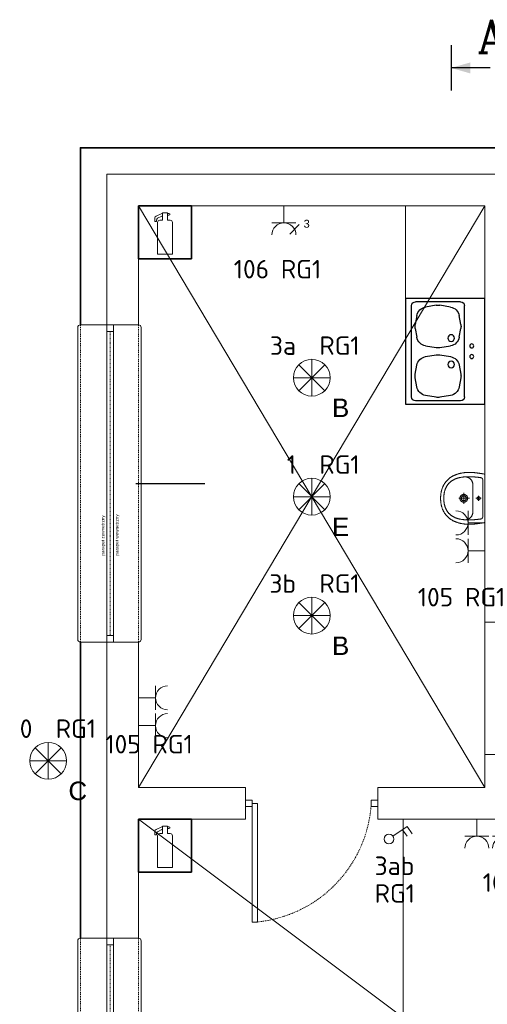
# Model space of a CAD drawing. Header units: millimetres. Extents: x -6697 to 21546, y -3389 to 18959.
# Tile 95 of 153: x 2379 to 2732, y 6220 to 6964. Entities that reach past the tile are written whole.
import ezdxf
from ezdxf.enums import TextEntityAlignment as Align

# ---------------------------------------------------------------- set-up
doc = ezdxf.new("R2010")
doc.units = ezdxf.units.MM
doc.linetypes.add('0.5_0.5', pattern=[1, 0.5, -0.5])
doc.linetypes.add('JIS_02_0.7', pattern=[1.35, 0.75, -0.6])
doc.layers.add('A-ARM', color=12, linetype='Continuous')
doc.layers.add('BD_txg', color=3, linetype='Continuous')
doc.layers.add('def', color=7, linetype='Continuous', plot=False)
doc.layers.add('pomocnicze', color=6, linetype='Continuous', plot=False)
for name, color, linetype, lineweight, true_color in [('gniazda', 7, 'Continuous', 13, 0x2775b9), ('ppoz', 7, 'Continuous', 35, 0xdb0000), ('sanitarka', 7, 'Continuous', 5, 0x666666), ('wyposażenie', 7, 'Continuous', 5, 0x999999)]:
    doc.layers.add(name, color=color, linetype=linetype, lineweight=lineweight, true_color=true_color)
for name, color, linetype, lineweight in [('oswietlenie opisy', 7, 'Continuous', 20), ('oswietlenie oprawy', 150, 'Continuous', 20), ('sciany_wew', 7, 'Continuous', 18), ('sciany_zew', 7, 'Continuous', 35), ('stolarka_mysz_drzwi', 7, 'Continuous', 5), ('stolarka_mysz_okna', 7, 'Continuous', 5)]:
    doc.layers.add(name, color=color, linetype=linetype, lineweight=lineweight)
doc.layers.add('pomocnicza', color=6, linetype='Continuous', lineweight=20, plot=False)
doc.styles.add('ISO', font='isocpeur.ttf')
doc.styles.add('ROMANC', font='ROMANC.SHX', dxfattribs={"width": 0.9})
doc.styles.get("Standard").update_dxf_attribs({"font": 'arial.ttf'})

# ---------------------------------------------------------------- blocks, each defined once
blk = doc.blocks.new('ST2')
blk.add_line((13.77, 0), (0, 0))
blk.add_solid([(6.84, -1.95), (6.84, 1.95), (0, 0)])
blk = doc.blocks.new('eprzv')
blk.add_line((47.9, 0), (-47.9, 0))
at = {"xscale": 6, "yscale": 6, "zscale": 6, "rotation": 270}
blk.add_blockref('ST2', (0, 0), dxfattribs=at)
at = {"style": 'ROMANC'}
blk.add_attdef('PRZ', text='', height=70, rotation=270, dxfattribs=at).set_placement((32.1, -86), align=Align.CENTER)
blk = doc.blocks.new('GNIAZDO 220')
at = {"layer": 'gniazda', "color": 152, "true_color": 0x2776bb}
for p, q in [((0, 0), (0, -12.83)), ((-9.1, -12.83), (9.1, -12.83))]:
    blk.add_line(p, q, dxfattribs=at)
blk.add_arc((0, -21.93), 9.1, 0, 180, dxfattribs=at)
blk = doc.blocks.new('*U199')
at = {"layer": 'gniazda'}
for p in [(-42.12, 0), (-21.06, 0), (0, 0)]:
    blk.add_blockref('GNIAZDO 220', p, dxfattribs=at)
at = {"color": 7, "style": 'ISO', "flags": 12}
blk.add_attdef('NR_OBWODU_GNIAZD', text='', height=14, dxfattribs=at).set_placement((-4.9, -47.89), align=Align.MIDDLE_CENTER)
blk = doc.blocks.new('gasnica1')
blk.add_lwpolyline([(0, 0), (-40, 0), (-40, 40), (0, 40)], close=True)
at = {"lineweight": 15}
blk.add_lwpolyline([(-21.92, 34.29), (-22.41, 34.29), (-26.78, 32.32, 0.295076), (-27.72, 30.86), (-27.72, 28.27), (-26.51, 28.27), (-26.51, 29.14, -0.285357), (-25.62, 30.58), (-22.49, 32.12), (-22.4, 32.12, -0.414214), (-21.92, 31.64)], format="xyb", dxfattribs=at)
blk.add_lwpolyline([(-25.6, 3.48), (-20, 3.48), (-14.4, 3.48), (-14.4, 27.48, 0.414214), (-16, 29.08), (-18.08, 29.08), (-18.08, 34.84), (-20, 34.84), (-21.92, 34.84), (-21.92, 29.08), (-24, 29.08, 0.414214), (-25.6, 27.48)], format="xyb", close=True, dxfattribs=at)
blk.add_lwpolyline([(-18.08, 32.98), (-17.18, 32.98), (-16.35, 33.31), (-16.35, 33.63), (-16.35, 33.96), (-17.18, 34.29), (-18.08, 34.29)], dxfattribs=at)
blk = doc.blocks.new('DYBY2002-B01x0204')
at = {"layer": 'A-ARM'}
for p, q in [((0, 60), (80, 60)), ((0, 0), (0, 60)), ((80, 60), (80, 0)), ((2.5, 18.5), (2.5, 52.5)), ((74.5, 55.5), (5.5, 55.5)), ((13.04, 51.51), (19.82, 52.74)), ((22.68, 52.74), (29.46, 51.51)), ((57.32, 52.74), (50.54, 51.51)), ((66.96, 51.51), (60.18, 52.74)), ((77.5, 18.5), (77.5, 52.5)), ((5.22, 36.82), (6.58, 44.95)), ((35.92, 44.95), (37.28, 36.82)), ((44.08, 44.95), (42.72, 36.82)), ((74.78, 36.82), (73.42, 44.95)), ((6.58, 26.05), (5.22, 34.18)), ((37.28, 34.18), (35.92, 26.05)), ((42.72, 34.18), (44.08, 26.05)), ((73.42, 26.05), (74.78, 34.18)), ((36.16, 27.44), (36.16, 27.44)), ((74.5, 15.5), (5.5, 15.5)), ((19.82, 18.26), (13.04, 19.49)), ((29.46, 19.49), (22.68, 18.26)), ((50.54, 19.49), (57.32, 18.26)), ((60.18, 18.26), (66.96, 19.49)), ((80, 0), (0, 0))]:
    blk.add_line(p, q, dxfattribs=at)
for centre, radius in [((30, 25.5), 2.5), ((50, 25.5), 2.5), ((36, 10), 1.5), ((44, 10), 1.5)]:
    blk.add_circle(centre, radius, dxfattribs=at)
for centre, radius, start, end in [((5.5, 52.5), 3, 90, 180), ((21.25, 44.87), 8, 79.69515, 100.30485), ((58.75, 44.87), 8, 79.69515, 100.30485), ((74.5, 52.5), 3, 0, 90), ((14.47, 43.64), 8, 100.30485, 170.53768), ((28.03, 43.64), 8, 9.46232, 79.69515), ((51.97, 43.64), 8, 100.30485, 170.53768), ((65.53, 43.64), 8, 9.46232, 79.69515), ((13.11, 35.5), 8, 170.53768, 189.46232), ((29.39, 35.5), 8, 350.53768, 9.46232), ((50.61, 35.5), 8, 170.53768, 189.46232), ((66.89, 35.5), 8, 350.53768, 9.46232), ((14.47, 27.36), 8, 189.46232, 259.69515), ((28.03, 27.36), 8, 280.30485, 350.53768), ((28.26, 28.75), 8, 350.53768, 350.53985), ((51.97, 27.36), 8, 189.46232, 259.69515), ((65.53, 27.36), 8, 280.30485, 350.53768), ((5.5, 18.5), 3, 180, 270), ((21.25, 26.13), 8, 259.69515, 280.30485), ((58.75, 26.13), 8, 259.69515, 280.30485), ((74.5, 18.5), 3, 270, 0)]:
    blk.add_arc(centre, radius, start, end, dxfattribs=at)
blk = doc.blocks.new('*U158')
at = {"layer": 'stolarka_mysz_drzwi'}
for points in [[(-9, 0), (-9, 90), (-5, 90), (-5, 0)], [(-95, -2.5), (-100, -2.5), (-100, 2.5), (-95, 2.5)], [(0, -2.5), (-5, -2.5), (-5, 2.5), (0, 2.5)]]:
    blk.add_lwpolyline(points, close=True, dxfattribs=at)
at = {"layer": 'stolarka_mysz_drzwi', "linetype": 'JIS_02_0.7'}
blk.add_arc((0.76, -5.76), 95.93, 93.4421, 176.5579, dxfattribs=at)
at = {"style": 'ISO', "flags": 9}
for tag, p in [('MATERIAL', (167.97, -34.59)), ('KOLOR_DRZWI', (168.38, -55.85)), ('WYPELNIENIE_DRZWI', (168.01, -77.63))]:
    blk.add_attdef(tag, p, '', height=14, dxfattribs=at)
blk = doc.blocks.new('*U316')
at = {"layer": 'pomocnicze'}
blk.add_lwpolyline([(19.5, 120), (71.5, 120)], dxfattribs=at)
at = {"layer": 'stolarka_mysz_okna', "linetype": 'JIS_02_0.7'}
for points in [[(-22.5, 0), (-22.5, 240)], [(21.5, 0), (21.5, 240)]]:
    blk.add_lwpolyline(points, dxfattribs=at)
at = {"layer": 'stolarka_mysz_okna'}
for points in [[(2.5, 235), (2.5, 240), (-2.5, 240), (-2.5, 235)], [(2.5, 0), (2.5, 5), (-2.5, 5), (-2.5, 0)]]:
    blk.add_lwpolyline(points, close=True, dxfattribs=at)
for points in [[(-24.5, 2), (-24.5, 238)], [(-2.5, 5), (-2.5, 235)], [(2.5, 5), (2.5, 235)], [(23.5, 2), (23.5, 238)]]:
    blk.add_lwpolyline(points, dxfattribs=at)
at = {"layer": 'stolarka_mysz_okna', "linetype": '0.5_0.5'}
blk.add_lwpolyline([(0, 235), (0, 5)], dxfattribs=at)
at = {"layer": 'stolarka_mysz_okna'}
for centre, start, end in [((-22.5, 238), 90, 180), ((21.5, 238), 0, 90), ((-22.5, 2), 180, 270), ((21.5, 2), 270, 0)]:
    blk.add_arc(centre, 2, start, end, dxfattribs=at)
at = {"style": 'ISO', "flags": 9}
for tag, p in [('KLASA_ODPORNOSCI', (162.72, -22.48)), ('MATERIAL', (162.72, -49.59)), ('KOLOR_OKNA', (163.12, -72.43))]:
    blk.add_attdef(tag, p, '', height=14, dxfattribs=at)
at = {"layer": 'def', "color": 9, "true_color": 0xc7c8ca, "char_height": 2.5, "attachment_point": 1, "rotation": 90}
for s, insert in [('parapet zewnetrzny', (-6.79, 65.43)), ('parapet wewnetrzny', (3.83, 65.43))]:
    blk.add_mtext_dynamic_manual_height_columns(s, width=37.1302, gutter_width=12.5, heights=[0], dxfattribs=dict(at, insert=insert))
blk = doc.blocks.new('umywalka60')
at = {"layer": 'sanitarka'}
blk.add_line((24.25, 6), (24.25, 6), dxfattribs=at)
for points in [[(45.51, 0), (22.8, 0), (0, 0), (-0.1, 0.42), (-0.19, 0.85), (-0.28, 1.28), (-0.36, 1.72), (-0.44, 2.15), (-0.52, 2.59), (-0.59, 3.03), (-0.67, 3.47), (-0.73, 3.92), (-0.8, 4.36), (-0.87, 4.8), (-0.93, 5.25), (-0.99, 5.69), (-1.05, 6.13), (-1.11, 6.57), (-1.17, 7.01), (-1.23, 7.45), (-1.29, 7.89), (-1.34, 8.32), (-1.4, 8.75), (-1.45, 9.17), (-1.49, 9.59), (-1.53, 10.01), (-1.57, 10.43), (-1.6, 10.85), (-1.63, 11.28), (-1.66, 11.7), (-1.68, 12.12), (-1.71, 12.54), (-1.72, 12.97), (-1.74, 13.39), (-1.75, 13.81), (-1.76, 14.24), (-1.76, 14.66), (-1.76, 15.09), (-1.75, 15.51), (-1.74, 15.93), (-1.73, 16.35), (-1.72, 16.78), (-1.69, 17.2), (-1.67, 17.62), (-1.64, 18.04), (-1.61, 18.47), (-1.57, 18.89), (-1.53, 19.31), (-1.48, 19.73), (-1.43, 20.14), (-1.37, 20.56), (-1.31, 20.98), (-1.24, 21.4), (-1.17, 21.81), (-1.09, 22.23), (-1.01, 22.64), (-0.92, 23.05), (-0.83, 23.47), (-0.74, 23.88), (-0.63, 24.29), (-0.52, 24.69), (-0.41, 25.1), (-0.29, 25.51), (-0.17, 25.91), (-0.04, 26.31), (0.1, 26.72), (0.24, 27.12), (0.39, 27.51), (0.55, 27.91), (0.71, 28.31), (0.87, 28.7), (1.05, 29.09), (1.05, 29.09), (1.23, 29.49), (1.43, 29.89), (1.63, 30.29), (1.83, 30.67), (2.05, 31.05), (2.27, 31.43), (2.49, 31.8), (2.73, 32.16), (2.97, 32.52), (3.21, 32.87), (3.47, 33.21), (3.73, 33.55), (4, 33.89), (4.27, 34.21), (4.55, 34.54), (4.84, 34.85), (5.14, 35.16), (5.44, 35.47), (5.75, 35.77), (6.06, 36.06), (6.38, 36.35), (6.71, 36.63), (7.05, 36.91), (7.4, 37.18), (7.75, 37.45), (8.1, 37.71), (8.47, 37.96), (8.84, 38.21), (9.22, 38.46), (9.58, 38.68), (9.94, 38.9), (10.31, 39.11), (10.68, 39.31), (11.06, 39.5), (11.45, 39.68), (11.84, 39.86), (12.23, 40.03), (12.63, 40.19), (13.03, 40.34), (13.43, 40.48), (13.84, 40.62), (14.25, 40.75), (14.67, 40.87), (15.09, 40.98), (15.51, 41.09), (15.93, 41.19), (16.35, 41.29), (16.78, 41.37), (17.2, 41.45), (17.63, 41.53), (18.06, 41.6), (18.49, 41.66), (18.92, 41.72), (19.35, 41.77), (19.78, 41.82), (20.21, 41.86), (20.63, 41.9), (21.06, 41.93), (21.49, 41.95), (21.91, 41.98), (22.33, 41.99), (22.75, 42.01), (22.75, 42.01), (23.18, 41.99), (23.6, 41.98), (24.02, 41.95), (24.45, 41.93), (24.88, 41.9), (25.3, 41.86), (25.73, 41.82), (26.16, 41.77), (26.59, 41.72), (27.02, 41.66), (27.45, 41.6), (27.88, 41.53), (28.31, 41.45), (28.73, 41.37), (29.16, 41.29), (29.58, 41.19), (30, 41.09), (30.42, 40.98), (30.84, 40.87), (31.25, 40.75), (31.67, 40.62), (32.07, 40.48), (32.48, 40.34), (32.88, 40.19), (33.28, 40.03), (33.67, 39.86), (34.06, 39.68), (34.45, 39.5), (34.83, 39.31), (35.2, 39.11), (35.57, 38.9), (35.93, 38.68), (36.29, 38.46), (36.29, 38.46), (36.67, 38.21), (37.04, 37.96), (37.41, 37.71), (37.76, 37.45), (38.11, 37.18), (38.46, 36.91), (38.79, 36.63), (39.12, 36.35), (39.45, 36.06), (39.76, 35.77), (40.07, 35.47), (40.37, 35.16), (40.67, 34.85), (40.96, 34.54), (41.24, 34.21), (41.51, 33.89), (41.78, 33.55), (42.04, 33.21), (42.3, 32.87), (42.54, 32.52), (42.78, 32.16), (43.02, 31.8), (43.24, 31.43), (43.46, 31.05), (43.68, 30.67), (43.88, 30.29), (44.08, 29.89), (44.28, 29.49), (44.46, 29.09), (44.46, 29.09), (44.64, 28.7), (44.8, 28.31), (44.96, 27.91), (45.12, 27.51), (45.27, 27.12), (45.41, 26.72), (45.55, 26.31), (45.68, 25.91), (45.8, 25.51), (45.92, 25.1), (46.03, 24.69), (46.14, 24.29), (46.25, 23.88), (46.34, 23.47), (46.43, 23.05), (46.52, 22.64), (46.6, 22.23), (46.68, 21.81), (46.75, 21.4), (46.82, 20.98), (46.88, 20.56), (46.94, 20.14), (46.99, 19.73), (47.03, 19.31), (47.08, 18.89), (47.12, 18.47), (47.15, 18.04), (47.18, 17.62), (47.2, 17.2), (47.22, 16.78), (47.24, 16.35), (47.25, 15.93), (47.26, 15.51), (47.27, 15.09), (47.27, 14.66), (47.26, 14.24), (47.26, 13.81), (47.25, 13.39), (47.23, 12.97), (47.22, 12.54), (47.19, 12.12), (47.17, 11.7), (47.14, 11.28), (47.11, 10.85), (47.08, 10.43), (47.04, 10.01), (47, 9.59), (46.96, 9.17), (46.91, 8.75), (46.91, 8.75), (46.85, 8.32), (46.79, 7.89), (46.74, 7.45), (46.68, 7.01), (46.62, 6.57), (46.56, 6.13), (46.5, 5.69), (46.44, 5.25), (46.37, 4.8), (46.31, 4.36), (46.24, 3.92), (46.17, 3.47), (46.1, 3.03), (46.02, 2.59), (45.95, 2.15), (45.87, 1.72), (45.78, 1.28), (45.69, 0.85), (45.6, 0.42)], [(22.75, 38.99), (23.24, 38.98), (23.72, 38.97), (24.19, 38.95), (24.66, 38.92), (25.12, 38.89), (25.57, 38.85), (26.01, 38.8), (26.45, 38.75), (26.87, 38.69), (27.3, 38.62), (27.71, 38.55), (28.12, 38.48), (28.52, 38.39), (28.92, 38.3), (29.3, 38.21), (29.69, 38.11), (30.06, 38), (30.43, 37.89), (30.79, 37.77), (31.15, 37.65), (31.5, 37.52), (31.84, 37.39), (32.17, 37.25), (32.5, 37.11), (32.83, 36.96), (33.15, 36.8), (33.46, 36.64), (33.76, 36.48), (34.06, 36.31), (34.36, 36.14), (34.64, 35.96), (34.93, 35.77), (35.2, 35.58), (35.47, 35.39), (35.74, 35.19), (36, 34.99), (36.25, 34.79), (36.5, 34.58), (36.74, 34.36), (36.98, 34.14), (37.21, 33.92), (37.44, 33.69), (37.66, 33.46), (37.87, 33.23), (38.08, 32.99), (38.29, 32.74), (38.49, 32.5), (38.68, 32.25), (38.88, 31.99), (39.06, 31.74), (39.24, 31.48), (39.42, 31.21), (39.59, 30.95), (39.75, 30.67), (39.92, 30.4), (40.07, 30.12), (40.23, 29.84), (40.37, 29.56), (40.52, 29.27), (40.66, 28.98), (40.79, 28.69), (40.92, 28.4), (41.05, 28.1), (41.17, 27.8), (41.29, 27.5), (41.4, 27.19), (41.51, 26.89), (41.62, 26.58), (41.72, 26.26), (41.82, 25.95), (41.91, 25.63), (42, 25.32), (42.09, 24.99), (42.17, 24.67), (42.25, 24.35), (42.32, 24.02), (42.4, 23.69), (42.46, 23.36), (42.53, 23.03), (42.59, 22.7), (42.65, 22.36), (42.71, 22.03), (42.76, 21.69), (42.81, 21.35), (42.85, 21.01), (42.89, 20.67), (42.93, 20.33), (42.97, 19.98), (43, 19.64), (43.03, 19.29), (43.06, 18.95), (43.09, 18.6), (43.11, 18.25), (43.13, 17.9), (43.14, 17.56), (43.16, 17.21), (43.17, 16.86), (43.18, 16.51), (43.19, 16.15), (43.19, 15.8), (43.19, 15.45), (43.19, 15.1), (43.19, 14.75), (43.19, 14.4), (43.18, 14.05), (43.17, 13.69), (43.16, 13.34), (43.15, 12.99), (43.14, 12.64), (43.12, 12.29), (43.1, 11.94), (43.08, 11.59), (43.06, 11.24), (43.04, 10.89), (43.01, 10.54), (42.99, 10.2), (42.96, 9.85), (42.93, 9.51), (42.9, 9.16), (42.87, 8.82), (42.83, 8.48), (42.8, 8.14), (42.76, 7.8), (42.73, 7.46), (42.69, 7.12), (42.65, 6.78), (42.61, 6.45), (42.57, 6.12), (42.53, 5.79), (42.48, 5.46), (42.44, 5.13), (42.4, 4.8), (42.35, 4.48), (42.31, 4.16), (42.26, 3.83), (42.21, 3.52), (42.21, 3.52), (41.99, 2.96), (41.66, 2.57), (41.21, 2.32), (40.61, 2.19), (22.75, 2.18), (4.9, 2.19), (4.3, 2.32), (3.85, 2.57), (3.52, 2.96), (3.29, 3.52), (3.25, 3.83), (3.2, 4.16), (3.16, 4.48), (3.11, 4.8), (3.07, 5.13), (3.02, 5.46), (2.98, 5.79), (2.94, 6.12), (2.9, 6.45), (2.86, 6.78), (2.82, 7.12), (2.78, 7.46), (2.75, 7.8), (2.71, 8.14), (2.68, 8.48), (2.64, 8.82), (2.61, 9.16), (2.58, 9.51), (2.55, 9.85), (2.52, 10.2), (2.5, 10.54), (2.47, 10.89), (2.45, 11.24), (2.43, 11.59), (2.41, 11.94), (2.39, 12.29), (2.37, 12.64), (2.36, 12.99), (2.35, 13.34), (2.34, 13.69), (2.33, 14.05), (2.32, 14.4), (2.32, 14.75), (2.31, 15.1), (2.31, 15.45), (2.32, 15.8), (2.32, 16.15), (2.33, 16.51), (2.34, 16.86), (2.35, 17.21), (2.36, 17.56), (2.38, 17.9), (2.4, 18.25), (2.42, 18.6), (2.45, 18.95), (2.48, 19.29), (2.51, 19.64), (2.54, 19.98), (2.58, 20.33), (2.62, 20.67), (2.66, 21.01), (2.7, 21.35), (2.75, 21.69), (2.8, 22.03), (2.86, 22.36), (2.92, 22.7), (2.98, 23.03), (3.04, 23.36), (3.11, 23.69), (3.18, 24.02), (3.26, 24.35), (3.34, 24.67), (3.42, 24.99), (3.51, 25.32), (3.6, 25.63), (3.69, 25.95), (3.79, 26.26), (3.89, 26.58), (4, 26.89), (4.11, 27.19), (4.22, 27.5), (4.34, 27.8), (4.46, 28.1), (4.59, 28.4), (4.72, 28.69), (4.85, 28.98), (4.99, 29.27), (5.14, 29.56), (5.28, 29.84), (5.44, 30.12), (5.59, 30.4), (5.75, 30.67), (5.92, 30.95), (6.09, 31.21), (6.27, 31.48), (6.45, 31.74), (6.63, 31.99), (6.82, 32.25), (7.02, 32.5), (7.22, 32.74), (7.43, 32.99), (7.64, 33.23), (7.85, 33.46), (8.07, 33.69), (8.3, 33.92), (8.53, 34.14), (8.77, 34.36), (9.01, 34.58), (9.26, 34.79), (9.51, 34.99), (9.77, 35.19), (10.04, 35.39), (10.31, 35.58), (10.58, 35.77), (10.86, 35.96), (11.15, 36.14), (11.45, 36.31), (11.75, 36.48), (12.05, 36.64), (12.36, 36.8), (12.68, 36.96), (13, 37.11), (13.33, 37.25), (13.67, 37.39), (14.01, 37.52), (14.36, 37.65), (14.72, 37.77), (15.08, 37.89), (15.45, 38), (15.82, 38.11), (16.2, 38.21), (16.59, 38.3), (16.99, 38.39), (17.39, 38.48), (17.8, 38.55), (18.21, 38.62), (18.64, 38.69), (19.06, 38.75), (19.5, 38.8), (19.94, 38.85), (20.39, 38.89), (20.85, 38.92), (21.32, 38.95), (21.79, 38.97), (22.27, 38.98), (22.75, 38.99)], [(26.36, 20.05), (26.34, 20.41), (26.3, 20.75), (26.23, 21.08), (26.14, 21.38), (26.03, 21.66), (25.9, 21.93), (25.74, 22.17), (25.57, 22.4), (25.38, 22.61), (25.18, 22.8), (24.96, 22.97), (24.73, 23.12), (24.49, 23.25), (24.24, 23.37), (23.98, 23.46), (23.71, 23.54), (23.44, 23.59), (23.17, 23.63), (22.89, 23.65), (22.62, 23.65), (22.34, 23.63), (22.07, 23.59), (21.8, 23.54), (21.53, 23.46), (21.27, 23.37), (21.02, 23.25), (20.78, 23.12), (20.55, 22.97), (20.33, 22.8), (20.13, 22.61), (19.94, 22.4), (19.77, 22.17), (19.61, 21.93), (19.48, 21.66), (19.37, 21.38), (19.28, 21.07), (19.21, 20.75), (19.17, 20.41), (19.15, 20.05), (19.17, 19.69), (19.21, 19.35), (19.28, 19.03), (19.37, 18.73), (19.48, 18.44), (19.61, 18.18), (19.77, 17.93), (19.94, 17.7), (20.13, 17.5), (20.33, 17.31), (20.55, 17.14), (20.78, 16.98), (21.02, 16.85), (21.27, 16.74), (21.53, 16.64), (21.8, 16.57), (22.07, 16.51), (22.34, 16.47), (22.62, 16.45), (22.89, 16.45), (23.17, 16.47), (23.44, 16.51), (23.71, 16.57), (23.98, 16.64), (24.24, 16.74), (24.49, 16.85), (24.73, 16.98), (24.96, 17.14), (25.18, 17.31), (25.38, 17.5), (25.57, 17.7), (25.74, 17.93), (25.9, 18.18), (26.03, 18.44), (26.14, 18.73), (26.23, 19.03), (26.3, 19.35), (26.34, 19.69), (26.36, 20.05)], [(25.05, 20.05), (25.03, 20.42), (24.96, 20.76), (24.86, 21.06), (24.71, 21.33), (24.54, 21.57), (24.34, 21.78), (24.11, 21.95), (23.86, 22.1), (23.6, 22.21), (23.32, 22.29), (23.04, 22.34), (22.75, 22.35), (22.47, 22.34), (22.18, 22.29), (21.91, 22.21), (21.65, 22.1), (21.4, 21.95), (21.17, 21.78), (20.97, 21.57), (20.8, 21.33), (20.65, 21.06), (20.55, 20.76), (20.48, 20.42), (20.45, 20.05), (20.48, 19.68), (20.55, 19.35), (20.65, 19.05), (20.8, 18.77), (20.97, 18.53), (21.17, 18.33), (21.4, 18.15), (21.65, 18.01), (21.91, 17.9), (22.19, 17.82), (22.47, 17.77), (22.75, 17.75), (23.04, 17.77), (23.32, 17.82), (23.6, 17.9), (23.86, 18.01), (24.11, 18.15), (24.34, 18.33), (24.54, 18.53), (24.71, 18.77), (24.86, 19.05), (24.96, 19.35), (25.03, 19.69), (25.05, 20.05)], [(24.25, 6), (24.25, 5.98), (24.25, 5.96), (24.25, 5.94), (24.25, 5.92), (24.25, 5.9), (24.25, 5.88), (24.25, 5.85), (24.25, 5.83), (24.24, 5.81), (24.24, 5.79), (24.24, 5.77), (24.23, 5.75), (24.23, 5.73), (24.23, 5.71), (24.22, 5.69), (24.22, 5.67), (24.21, 5.64), (24.21, 5.62), (24.2, 5.6), (24.2, 5.58), (24.19, 5.56), (24.18, 5.54), (24.18, 5.52), (24.17, 5.5), (24.16, 5.48), (24.15, 5.46), (24.15, 5.44), (24.14, 5.42), (24.13, 5.4), (24.12, 5.38), (24.11, 5.36), (24.1, 5.35), (24.09, 5.33), (24.09, 5.31), (24.08, 5.29), (24.07, 5.27), (24.05, 5.25), (24.04, 5.23), (24.03, 5.22), (24.02, 5.2), (24.01, 5.18), (24, 5.16), (23.99, 5.14), (23.97, 5.13), (23.96, 5.11), (23.95, 5.09), (23.94, 5.08), (23.92, 5.06), (23.91, 5.04), (23.9, 5.03), (23.88, 5.01), (23.87, 4.99), (23.85, 4.98), (23.84, 4.96), (23.82, 4.95), (23.81, 4.93), (23.79, 4.92), (23.78, 4.9), (23.76, 4.89), (23.75, 4.88), (23.73, 4.86), (23.71, 4.85), (23.7, 4.83), (23.68, 4.82), (23.67, 4.81), (23.65, 4.8), (23.63, 4.78), (23.61, 4.77), (23.6, 4.76), (23.58, 4.75), (23.56, 4.74), (23.54, 4.72), (23.52, 4.71), (23.51, 4.7), (23.49, 4.69), (23.47, 4.68), (23.45, 4.67), (23.43, 4.66), (23.41, 4.65), (23.39, 4.64), (23.37, 4.63), (23.35, 4.63), (23.34, 4.62), (23.32, 4.61), (23.3, 4.6), (23.28, 4.59), (23.26, 4.59), (23.24, 4.58), (23.22, 4.57), (23.2, 4.57), (23.18, 4.56), (23.15, 4.55), (23.13, 4.55), (23.11, 4.54), (23.09, 4.54), (23.07, 4.53), (23.05, 4.53), (23.03, 4.53), (23.01, 4.52), (22.99, 4.52), (22.97, 4.52), (22.95, 4.51), (22.93, 4.51), (22.9, 4.51), (22.88, 4.51), (22.86, 4.5), (22.84, 4.5), (22.82, 4.5), (22.8, 4.5), (22.78, 4.5), (22.76, 4.5), (22.74, 4.5), (22.71, 4.5), (22.69, 4.5), (22.67, 4.5), (22.65, 4.5), (22.63, 4.51), (22.61, 4.51), (22.59, 4.51), (22.57, 4.51), (22.54, 4.52), (22.52, 4.52), (22.5, 4.52), (22.48, 4.53), (22.46, 4.53), (22.44, 4.53), (22.42, 4.54), (22.4, 4.54), (22.38, 4.55), (22.36, 4.55), (22.34, 4.56), (22.32, 4.57), (22.3, 4.57), (22.28, 4.58), (22.26, 4.59), (22.24, 4.59), (22.22, 4.6), (22.2, 4.61), (22.18, 4.62), (22.16, 4.62), (22.14, 4.63), (22.12, 4.64), (22.1, 4.65), (22.08, 4.66), (22.06, 4.67), (22.04, 4.68), (22.02, 4.69), (22.01, 4.7), (21.99, 4.71), (21.97, 4.72), (21.95, 4.73), (21.93, 4.74), (21.92, 4.76), (21.9, 4.77), (21.88, 4.78), (21.86, 4.79), (21.85, 4.81), (21.83, 4.82), (21.81, 4.83), (21.8, 4.85), (21.78, 4.86), (21.76, 4.87), (21.75, 4.89), (21.73, 4.9), (21.72, 4.92), (21.7, 4.93), (21.69, 4.95), (21.67, 4.96), (21.66, 4.98), (21.64, 4.99), (21.63, 5.01), (21.62, 5.02), (21.6, 5.04), (21.59, 5.06), (21.58, 5.07), (21.56, 5.09), (21.55, 5.11), (21.54, 5.12), (21.52, 5.14), (21.51, 5.16), (21.5, 5.18), (21.49, 5.19), (21.48, 5.21), (21.47, 5.23), (21.46, 5.25), (21.45, 5.27), (21.44, 5.29), (21.43, 5.3), (21.42, 5.32), (21.41, 5.34), (21.4, 5.36), (21.39, 5.38), (21.38, 5.4), (21.37, 5.42), (21.36, 5.44), (21.36, 5.46), (21.35, 5.48), (21.34, 5.5), (21.33, 5.52), (21.33, 5.54), (21.32, 5.56), (21.31, 5.58), (21.31, 5.6), (21.3, 5.62), (21.3, 5.64), (21.29, 5.66), (21.29, 5.68), (21.28, 5.7), (21.28, 5.72), (21.28, 5.75), (21.27, 5.77), (21.27, 5.79), (21.27, 5.81), (21.26, 5.83), (21.26, 5.85), (21.26, 5.87), (21.26, 5.89), (21.26, 5.91), (21.26, 5.93), (21.26, 5.96), (21.25, 5.98), (21.25, 6), (21.25, 6.02), (21.25, 6.04), (21.26, 6.06), (21.26, 6.08), (21.26, 6.1), (21.26, 6.13), (21.26, 6.15), (21.26, 6.17), (21.27, 6.19), (21.27, 6.21), (21.27, 6.23), (21.28, 6.25), (21.28, 6.27), (21.28, 6.29), (21.29, 6.31), (21.29, 6.34), (21.3, 6.36), (21.3, 6.38), (21.31, 6.4), (21.31, 6.42), (21.32, 6.44), (21.33, 6.46), (21.33, 6.48), (21.34, 6.5), (21.35, 6.52), (21.35, 6.54), (21.36, 6.56), (21.37, 6.58), (21.38, 6.6), (21.39, 6.62), (21.4, 6.64), (21.4, 6.66), (21.41, 6.67), (21.42, 6.69), (21.43, 6.71), (21.44, 6.73), (21.45, 6.75), (21.47, 6.77), (21.48, 6.79), (21.49, 6.8), (21.5, 6.82), (21.51, 6.84), (21.52, 6.86), (21.53, 6.87), (21.55, 6.89), (21.56, 6.91), (21.57, 6.92), (21.59, 6.94), (21.6, 6.96), (21.61, 6.97), (21.63, 6.99), (21.64, 7.01), (21.66, 7.02), (21.67, 7.04), (21.68, 7.05), (21.7, 7.07), (21.72, 7.08), (21.73, 7.1), (21.75, 7.11), (21.76, 7.13), (21.78, 7.14), (21.79, 7.15), (21.81, 7.17), (21.83, 7.18), (21.84, 7.19), (21.86, 7.21), (21.88, 7.22), (21.9, 7.23), (21.91, 7.24), (21.93, 7.25), (21.95, 7.27), (21.97, 7.28), (21.98, 7.29), (22, 7.3), (22.02, 7.31), (22.04, 7.32), (22.06, 7.33), (22.08, 7.34), (22.1, 7.35), (22.12, 7.36), (22.13, 7.37), (22.15, 7.38), (22.17, 7.38), (22.19, 7.39), (22.21, 7.4), (22.23, 7.41), (22.25, 7.41), (22.27, 7.42), (22.29, 7.43), (22.31, 7.43), (22.33, 7.44), (22.35, 7.45), (22.37, 7.45), (22.4, 7.46), (22.42, 7.46), (22.44, 7.47), (22.46, 7.47), (22.48, 7.47), (22.5, 7.48), (22.52, 7.48), (22.54, 7.49), (22.56, 7.49), (22.58, 7.49), (22.6, 7.49), (22.63, 7.5), (22.65, 7.5), (22.67, 7.5), (22.69, 7.5), (22.71, 7.5), (22.73, 7.5), (22.75, 7.5), (22.77, 7.5), (22.8, 7.5), (22.82, 7.5), (22.84, 7.5), (22.86, 7.5), (22.88, 7.5), (22.9, 7.49), (22.92, 7.49), (22.94, 7.49), (22.96, 7.49), (22.99, 7.48), (23.01, 7.48), (23.03, 7.48), (23.05, 7.47), (23.07, 7.47), (23.09, 7.46), (23.11, 7.46), (23.13, 7.45), (23.15, 7.45), (23.17, 7.44), (23.19, 7.44), (23.21, 7.43), (23.23, 7.42), (23.25, 7.42), (23.27, 7.41), (23.29, 7.4), (23.31, 7.39), (23.33, 7.39), (23.35, 7.38), (23.37, 7.37), (23.39, 7.36), (23.41, 7.35), (23.43, 7.34), (23.45, 7.33), (23.47, 7.32), (23.48, 7.31), (23.5, 7.3), (23.52, 7.29), (23.54, 7.28), (23.56, 7.27), (23.58, 7.26), (23.59, 7.24), (23.61, 7.23), (23.63, 7.22), (23.64, 7.21), (23.66, 7.2), (23.68, 7.18), (23.7, 7.17), (23.71, 7.16), (23.73, 7.14), (23.74, 7.13), (23.76, 7.11), (23.78, 7.1), (23.79, 7.08), (23.81, 7.07), (23.82, 7.06), (23.84, 7.04), (23.85, 7.02), (23.87, 7.01), (23.88, 6.99), (23.89, 6.98), (23.91, 6.96), (23.92, 6.94), (23.93, 6.93), (23.95, 6.91), (23.96, 6.89), (23.97, 6.88), (23.98, 6.86), (24, 6.84), (24.01, 6.82), (24.02, 6.81), (24.03, 6.79), (24.04, 6.77), (24.05, 6.75), (24.06, 6.73), (24.07, 6.72), (24.08, 6.7), (24.09, 6.68), (24.1, 6.66), (24.11, 6.64), (24.12, 6.62), (24.13, 6.6), (24.14, 6.58), (24.15, 6.56), (24.15, 6.54), (24.16, 6.52), (24.17, 6.5), (24.18, 6.48), (24.18, 6.46), (24.19, 6.44), (24.19, 6.42), (24.2, 6.4), (24.21, 6.38), (24.21, 6.36), (24.22, 6.34), (24.22, 6.32), (24.22, 6.3), (24.23, 6.28), (24.23, 6.26), (24.24, 6.24), (24.24, 6.21), (24.24, 6.19), (24.24, 6.17), (24.25, 6.15), (24.25, 6.13), (24.25, 6.11), (24.25, 6.09), (24.25, 6.07), (24.25, 6.05), (24.25, 6.02), (24.25, 6)]]:
    blk.add_lwpolyline(points, close=True, dxfattribs=at)
for points in [[(9.86, 11.5), (9.37, 11.52), (8.9, 11.56), (8.44, 11.63), (8, 11.73), (7.57, 11.86), (7.16, 12), (6.76, 12.17), (6.38, 12.36), (6.02, 12.58), (5.67, 12.8), (5.34, 13.05), (5.02, 13.31), (4.73, 13.58), (4.44, 13.87), (4.18, 14.17), (3.93, 14.48), (3.71, 14.8), (3.5, 15.12), (3.3, 15.45), (3.13, 15.79), (2.98, 16.12), (2.84, 16.46), (2.72, 16.8), (2.63, 17.14), (2.55, 17.47), (2.49, 17.8), (2.45, 18.13), (2.44, 18.45), (2.44, 18.76), (2.46, 19.06)], [(27.85, 20.08), (17.66, 20.08)], [(22.75, 24.73), (22.75, 14.72)], [(43.05, 19.06), (43.07, 18.76), (43.07, 18.45), (43.06, 18.13), (43.02, 17.8), (42.96, 17.47), (42.88, 17.14), (42.79, 16.8), (42.67, 16.46), (42.53, 16.12), (42.38, 15.79), (42.2, 15.45), (42.01, 15.12), (41.8, 14.8), (41.57, 14.48), (41.33, 14.17), (41.07, 13.87), (40.78, 13.58), (40.49, 13.31), (40.17, 13.05), (39.84, 12.8), (39.49, 12.58), (39.13, 12.36), (38.75, 12.17), (38.35, 12), (37.94, 11.86), (37.51, 11.73), (37.07, 11.63), (36.61, 11.56), (36.14, 11.52), (35.65, 11.5)], [(35.65, 11.5), (22.75, 11.5), (9.86, 11.5)], [(20.33, 6), (25.19, 6)], [(22.75, 8.53), (22.75, 3.69)]]:
    blk.add_lwpolyline(points, dxfattribs=at)
blk = doc.blocks.new('parter')
at = {"layer": 'sciany_wew'}
for points in [[(747, 1282), (44, 1282), (20, 1282), (20, 818)], [(44, 1168), (44, 1258), (306, 1258), (306, 943)], [(44, 1168), (0, 1168)], [(318, 953), (318, 943), (306, 943), (306, 953)], [(44, 928), (0, 928)], [(44, 818), (44, 928)], [(306, 843), (306, 818)], [(318, 833), (318, 843), (306, 843), (306, 833)], [(204, 20), (20, 20), (20, 818)], [(44, 818), (125, 818)], [(125, 818), (125, 794)], [(225, 818), (306, 818)], [(225, 818), (225, 794)], [(44, 704), (44, 794), (125, 794)], [(225, 794), (418, 794)], [(44, 704), (0, 704)]]:
    blk.add_lwpolyline(points, dxfattribs=at)
at = {"layer": 'sciany_zew'}
for points in [[(747, 1302), (44, 1302), (0, 1302), (0, 1168)], [(0, 928), (0, 818)], [(0, 704), (0, 818)]]:
    blk.add_lwpolyline(points, dxfattribs=at)
at = {"layer": 'wyposażenie'}
blk.add_lwpolyline([(306, 1108), (246, 1108), (246, 1258), (306, 1258), (306, 1108)], dxfattribs=at)
at = {"layer": 'A-ARM', "xscale": -1, "rotation": 90}
blk.add_blockref('DYBY2002-B01x0204', (306, 1188), dxfattribs=at)
at = {"layer": 'ppoz'}
for p in [(84, 1218), (84, 754)]:
    blk.add_blockref('gasnica1', p, dxfattribs=at)
at = {"layer": 'sanitarka', "xscale": -0.8, "yscale": 0.8, "zscale": 0.8, "rotation": 90}
blk.add_blockref('umywalka60', (306, 1054.95), dxfattribs=at)
at = {"layer": 'sciany_wew', "rotation": 180}
blk.add_blockref('*U158', (125, 806), dxfattribs=at)
at = {"layer": 'stolarka_mysz_okna'}
for p in [(22.5, 928), (22.5, 464)]:
    blk.add_blockref('*U316', p, dxfattribs=at)
blk = doc.blocks.new('zarowa')
at = {"layer": 'oswietlenie oprawy', "color": 152, "true_color": 0x2776bb}
for p, q in [((-6.78, -6.78), (6.78, 6.78)), ((6.78, -6.78), (-6.78, 6.78))]:
    blk.add_line(p, q, dxfattribs=at)
blk.add_circle((0, 0), 9.58, dxfattribs=at)
blk = doc.blocks.new('*U232')
at = {"layer": 'pomocnicza'}
blk.add_lwpolyline([(0, 0), (0, 13.92), (0, -13.92), (0, 0), (13.92, 0), (-13.92, 0)], dxfattribs=at)
at = {"layer": 'oswietlenie oprawy', "xscale": 1.451999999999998, "yscale": 1.451999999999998, "zscale": 1.451999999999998, "rotation": 90}
blk.add_blockref('zarowa', (0, 0), dxfattribs=at)
at = {"style": 'ISO', "flags": 8}
blk.add_attdef('OBWOD_NR', text='', height=14, dxfattribs=at).set_placement((-11.89, 13.08), align=Align.BOTTOM_RIGHT)
at = {"layer": 'oswietlenie opisy', "color": 1, "true_color": 0xff0000, "insert": (15.31, -15.79), "char_height": 14, "width": 49.316, "attachment_point": 1}
blk.add_mtext('E', dxfattribs=at)
at = {"layer": 'oswietlenie opisy', "style": 'ISO', "flags": 8}
blk.add_attdef('ROZDZIELNIA_NR', text='', height=14, dxfattribs=at).set_placement((5.73, 13.08), align=Align.BOTTOM_LEFT)
blk = doc.blocks.new('WLACZNIK')
at = {"layer": 'oswietlenie oprawy', "color": 152, "ltscale": 3, "true_color": 0x2776bb}
for points in [[(-1.98, 8.77), (-4.71, 6.91)], [(-1.02, 6.83), (-3.5, 5.14)]]:
    blk.add_lwpolyline(points, dxfattribs=at)
blk.add_lwpolyline([(-1.03, 1.52), (-4.71, 6.91, 1.045323)], format="xyb", dxfattribs=at)
blk.add_circle((0, 0), 1.83, dxfattribs=at)
blk = doc.blocks.new('*U243')
at = {"layer": 'oswietlenie oprawy', "xscale": 2, "yscale": 2, "zscale": 2, "rotation": 270}
blk.add_blockref('WLACZNIK', (0, 0), dxfattribs=at)
at = {"style": 'ISO', "flags": 8}
for tag, p in [('OBWOD_NUMER', (-10.85, -20.24)), ('ROZDZIELNICA_NR', (-10.85, -41.16))]:
    blk.add_attdef(tag, text='', height=14, dxfattribs=at).set_placement(p, align=Align.MIDDLE_LEFT)
blk = doc.blocks.new('*U258')
at = {"layer": 'pomocnicza'}
blk.add_lwpolyline([(0, 0), (0, 13.92), (0, -13.92), (0, 0), (13.92, 0), (-13.92, 0)], dxfattribs=at)
at = {"layer": 'oswietlenie oprawy', "xscale": 1.451999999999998, "yscale": 1.451999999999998, "zscale": 1.451999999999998, "rotation": 90}
blk.add_blockref('zarowa', (0, 0), dxfattribs=at)
at = {"style": 'ISO', "flags": 8}
blk.add_attdef('OBWOD_NR', text='', height=14, dxfattribs=at).set_placement((-11.89, 13.08), align=Align.BOTTOM_RIGHT)
at = {"layer": 'oswietlenie opisy', "color": 1, "true_color": 0xff0000, "insert": (15.31, -15.79), "char_height": 14, "width": 49.316, "attachment_point": 1}
blk.add_mtext('{\\C256;B}', dxfattribs=at)
at = {"layer": 'oswietlenie opisy', "style": 'ISO', "flags": 8}
blk.add_attdef('ROZDZIELNIA_NR', text='', height=14, dxfattribs=at).set_placement((5.73, 13.08), align=Align.BOTTOM_LEFT)
blk = doc.blocks.new('*U259')
at = {"layer": 'pomocnicza'}
blk.add_lwpolyline([(0, 0), (0, 13.92), (0, -13.92), (0, 0), (13.92, 0), (-13.92, 0)], dxfattribs=at)
at = {"layer": 'oswietlenie oprawy', "xscale": 1.451999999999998, "yscale": 1.451999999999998, "zscale": 1.451999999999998, "rotation": 90}
blk.add_blockref('zarowa', (0, 0), dxfattribs=at)
at = {"style": 'ISO', "flags": 8}
blk.add_attdef('OBWOD_NR', text='', height=14, dxfattribs=at).set_placement((-11.89, 13.08), align=Align.BOTTOM_RIGHT)
at = {"layer": 'oswietlenie opisy', "color": 1, "true_color": 0xff0000, "insert": (15.31, -15.79), "char_height": 14, "width": 49.316, "attachment_point": 1}
blk.add_mtext('{\\C256;B}', dxfattribs=at)
at = {"layer": 'oswietlenie opisy', "style": 'ISO', "flags": 8}
blk.add_attdef('ROZDZIELNIA_NR', text='', height=14, dxfattribs=at).set_placement((5.73, 13.08), align=Align.BOTTOM_LEFT)
blk = doc.blocks.new('*U269')
at = {"layer": 'oswietlenie opisy'}
blk.add_lwpolyline([(4.55, -21.33), (11.65, -14.23)], dxfattribs=at)
at = {"layer": 'gniazda'}
blk.add_blockref('GNIAZDO 220', (0, 0), dxfattribs=at)
at = {"color": 7, "style": 'ISO', "flags": 12}
blk.add_attdef('NR_OBWODU_GNIAZD', text='', height=14, dxfattribs=at).set_placement((-4.9, -47.89), align=Align.MIDDLE_CENTER)
at = {"layer": 'gniazda', "color": 7, "insert": (14.85, -10.54), "char_height": 6, "width": 49.316, "attachment_point": 1}
blk.add_mtext('3', dxfattribs=at)
blk = doc.blocks.new('*U266')
at = {"layer": 'gniazda', "rotation": 89.99999999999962}
for p in [(0, 0), (0, -21.06)]:
    blk.add_blockref('GNIAZDO 220', p, dxfattribs=at)
at = {"color": 7, "style": 'ISO', "flags": 12}
blk.add_attdef('NR_OBWODU_GNIAZD', text='', height=14, dxfattribs=at).set_placement((7.93, -35.07), align=Align.MIDDLE_CENTER)
blk = doc.blocks.new('*U268')
at = {"layer": 'gniazda', "rotation": 269.9999999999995}
for p in [(0, 21.06), (0, 0)]:
    blk.add_blockref('GNIAZDO 220', p, dxfattribs=at)
at = {"color": 7, "style": 'ISO', "flags": 12}
blk.add_attdef('NR_OBWODU_GNIAZD', text='', height=14, dxfattribs=at).set_placement((-17.72, -35.07), align=Align.MIDDLE_CENTER)
blk = doc.blocks.new('*U352')
at = {"layer": 'pomocnicza'}
blk.add_lwpolyline([(0, 0), (0, 13.92), (0, -13.92), (0, 0), (13.92, 0), (-13.92, 0)], dxfattribs=at)
at = {"layer": 'oswietlenie oprawy', "xscale": 1.451999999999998, "yscale": 1.451999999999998, "zscale": 1.451999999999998, "rotation": 90}
blk.add_blockref('zarowa', (0, 0), dxfattribs=at)
at = {"style": 'ISO', "flags": 8}
blk.add_attdef('OBWOD_NR', text='', height=14, dxfattribs=at).set_placement((-11.89, 13.08), align=Align.BOTTOM_RIGHT)
at = {"layer": 'oswietlenie opisy', "color": 1, "true_color": 0xff0000, "insert": (15.31, -15.79), "char_height": 14, "width": 49.316, "attachment_point": 1}
blk.add_mtext('{\\C256;C}', dxfattribs=at)
at = {"layer": 'oswietlenie opisy', "style": 'ISO', "flags": 8}
blk.add_attdef('ROZDZIELNIA_NR', text='', height=14, dxfattribs=at).set_placement((5.73, 13.08), align=Align.BOTTOM_LEFT)

msp = doc.modelspace()

# ---------------------------------------------------------------- linework, layer by layer
at = {"layer": 'pomocnicza'}
for points in [[(2468.7, 6823.56), (2730.7, 6383.56), (2730.7, 6823.56), (2468.7, 6383.56)], [(2468.7, 6359.56), (3468.7, 5609.56), (3468.7, 6359.56), (2468.7, 5609.56)], [(2668.7, 5609.56), (2668.7, 6359.56)]]:
    msp.add_lwpolyline(points, dxfattribs=at)

# ---------------------------------------------------------------- block references
ref = msp.add_blockref('*U259', (2599.7, 6693.56))
ref.add_attrib('ROZDZIELNIA_NR', 'RG1', dxfattribs={"layer": 'oswietlenie opisy', "height": 14, "style": 'ISO'}).set_placement((2605.43, 6706.64), align=Align.BOTTOM_LEFT)
ref.add_attrib('OBWOD_NR', '3a', dxfattribs={"height": 14, "style": 'ISO'}).set_placement((2587.81, 6706.64), align=Align.BOTTOM_RIGHT)
ref = msp.add_blockref('*U232', (2599.7, 6603.56))
ref.add_attrib('ROZDZIELNIA_NR', 'RG1', dxfattribs={"layer": 'oswietlenie opisy', "height": 14, "style": 'ISO'}).set_placement((2605.43, 6616.64), align=Align.BOTTOM_LEFT)
ref.add_attrib('OBWOD_NR', '1', dxfattribs={"height": 14, "style": 'ISO'}).set_placement((2587.81, 6616.64), align=Align.BOTTOM_RIGHT)
ref = msp.add_blockref('*U258', (2599.7, 6513.56))
ref.add_attrib('ROZDZIELNIA_NR', 'RG1', dxfattribs={"layer": 'oswietlenie opisy', "height": 14, "style": 'ISO'}).set_placement((2605.43, 6526.64), align=Align.BOTTOM_LEFT)
ref.add_attrib('OBWOD_NR', '3b', dxfattribs={"height": 14, "style": 'ISO'}).set_placement((2587.81, 6526.64), align=Align.BOTTOM_RIGHT)
ref = msp.add_blockref('*U352', (2400.35, 6403.8))
ref.add_attrib('ROZDZIELNIA_NR', 'RG1', dxfattribs={"layer": 'oswietlenie opisy', "height": 14, "style": 'ISO'}).set_placement((2406.07, 6416.87), align=Align.BOTTOM_LEFT)
ref.add_attrib('OBWOD_NR', '0', dxfattribs={"height": 14, "style": 'ISO'}).set_placement((2388.45, 6416.87), align=Align.BOTTOM_RIGHT)
ref = msp.add_blockref('*U243', (2658.07, 6344.59))
ref.add_attrib('OBWOD_NUMER', '3ab', dxfattribs={"height": 14, "style": 'ISO'}).set_placement((2647.23, 6324.35), align=Align.MIDDLE_LEFT)
ref.add_attrib('ROZDZIELNICA_NR', 'RG1', dxfattribs={"height": 14, "style": 'ISO'}).set_placement((2647.23, 6303.43), align=Align.MIDDLE_LEFT)
at = {"layer": 'BD_txg', "color": 2, "xscale": 0.357142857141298, "yscale": 0.357142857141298, "zscale": 0.357142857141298, "rotation": 90.00000000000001}
msp.add_blockref('eprzv', (2705.03, 6927.91), dxfattribs=at).add_auto_attribs({'PRZ': 'A'})
at = {"layer": 'gniazda'}
ref = msp.add_blockref('*U269', (2578.64, 6823.56), dxfattribs=at)
ref.add_attrib('NR_OBWODU_GNIAZD', '106 RG1', dxfattribs={"layer": '0', "color": 7, "height": 14, "style": 'ISO'}).set_placement((2573.74, 6775.67), align=Align.MIDDLE_CENTER)
ref = msp.add_blockref('*U268', (2730.7, 6562.63), dxfattribs=at)
ref.add_attrib('NR_OBWODU_GNIAZD', '105 RG1', dxfattribs={"layer": '0', "color": 7, "height": 14, "style": 'ISO'}).set_placement((2712.97, 6527.56), align=Align.MIDDLE_CENTER)
ref = msp.add_blockref('*U266', (2468.7, 6451.39), dxfattribs=at)
ref.add_attrib('NR_OBWODU_GNIAZD', '105 RG1', dxfattribs={"layer": '0', "color": 7, "height": 14, "style": 'ISO'}).set_placement((2476.63, 6416.32), align=Align.MIDDLE_CENTER)
ref = msp.add_blockref('*U199', (2766.66, 6359.56), dxfattribs=at)
ref.add_attrib('NR_OBWODU_GNIAZD', '100 RG1', dxfattribs={"layer": '0', "color": 7, "height": 14, "style": 'ISO'}).set_placement((2761.76, 6311.67), align=Align.MIDDLE_CENTER)
at = {"layer": 'sciany_wew'}
msp.add_blockref('parter', (2424.7, 5565.56), dxfattribs=at)

doc.saveas('drawing.dxf')
